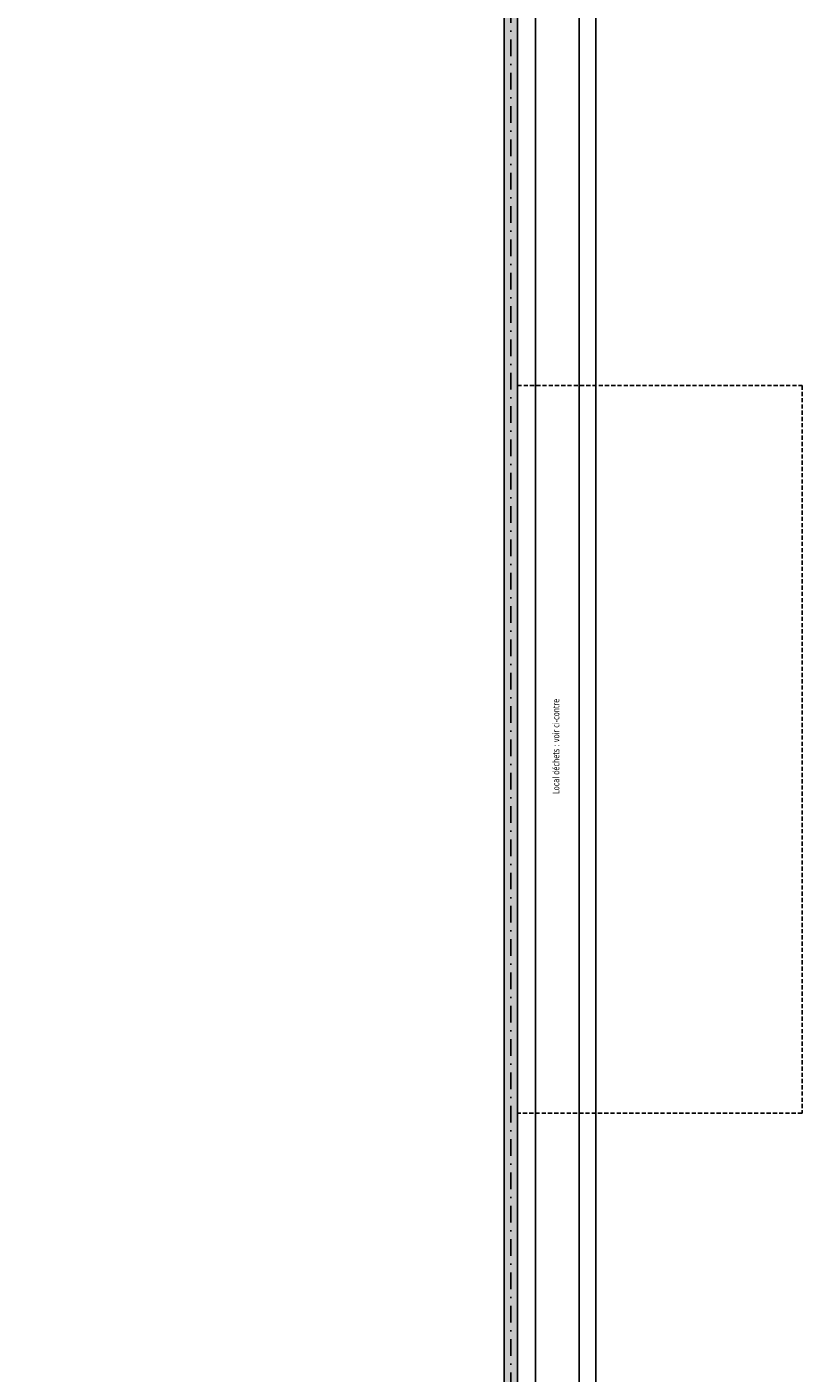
# Model space of a CAD drawing. Extents: x 293186 to 369035, y -341273 to -122059.
# Tile 58 of 64: x 343311 to 354941, y -173464 to -153260. Entities that reach past the tile are written whole.
import ezdxf

# ---------------------------------------------------------------- set-up
doc = ezdxf.new("R2010")
doc.units = 0
doc.header["$LTSCALE"] = 50
doc.linetypes.add('DASHDOT', pattern=[10, 5, -2.5, 0, -2.5])
doc.linetypes.add('HIDDEN', pattern=[1.875, 1.25, -0.625])
doc.layers.add('ECHELLE_1_50', color=7, linetype='CONTINUOUS')
doc.styles.add('TAHOMA', font='txt')

msp = doc.modelspace()

# ---------------------------------------------------------------- hatches: boundary and pattern name
at = {"layer": 'ECHELLE_1_50', "linetype": 'CONTINUOUS'}
h = msp.add_hatch(dxfattribs=at)
h.set_pattern_fill('DOTS1', color=212, scale=23.622048, style=0, pattern_type=2)
h.set_pattern_definition([(0, (0, 0), (150, 17.675), [0, -17.675])])
h.paths.add_polyline_path([(350671, -182676), (350471, -182676), (350471, -134324), (341391, -133545), (341391, -182676), (341191, -182676), (341191, -133327), (350671, -134140)])

# ---------------------------------------------------------------- linework, layer by layer
at = {"layer": 'ECHELLE_1_50', "color": 158, "linetype": 'DASHDOT'}
msp.add_line((350571, -183207), (350571, -132729), dxfattribs=at)
at = {"layer": 'ECHELLE_1_50', "color": 32}
msp.add_line((350941, -133942), (350941, -182676), dxfattribs=at)
at = {"layer": 'ECHELLE_1_50', "color": 32, "linetype": 'CONTINUOUS'}
for points in [[(351846, -122122), (351846, -203225), (309896, -203225), (309896, -122122), (351846, -122122)], [(351596, -122372), (351596, -202975), (310146, -202975), (310146, -122372), (351596, -122372)]]:
    msp.add_lwpolyline(points, dxfattribs=at)
at = {"layer": 'ECHELLE_1_50', "color": 7, "linetype": 'CONTINUOUS', "elevation": 2540}
msp.add_lwpolyline([(350671, -182676), (350471, -182676), (350471, -134324), (341391, -133545), (341391, -182676), (341191, -182676), (341191, -133327), (350671, -134140)], close=True, dxfattribs=at)
at = {"layer": 'ECHELLE_1_50', "color": 11, "linetype": 'HIDDEN'}
msp.add_lwpolyline([(350671, -158644), (354941, -158644), (354941, -169564), (350671, -169564)], close=True, dxfattribs=at)

# ---------------------------------------------------------------- texts
at = {"layer": 'ECHELLE_1_50', "color": 7, "style": 'TAHOMA', "width": 0.8}
msp.add_text('Local déchets : voir ci-contre', height=100, rotation=90, dxfattribs=at).set_placement((351299, -164773))

doc.saveas('drawing.dxf')
